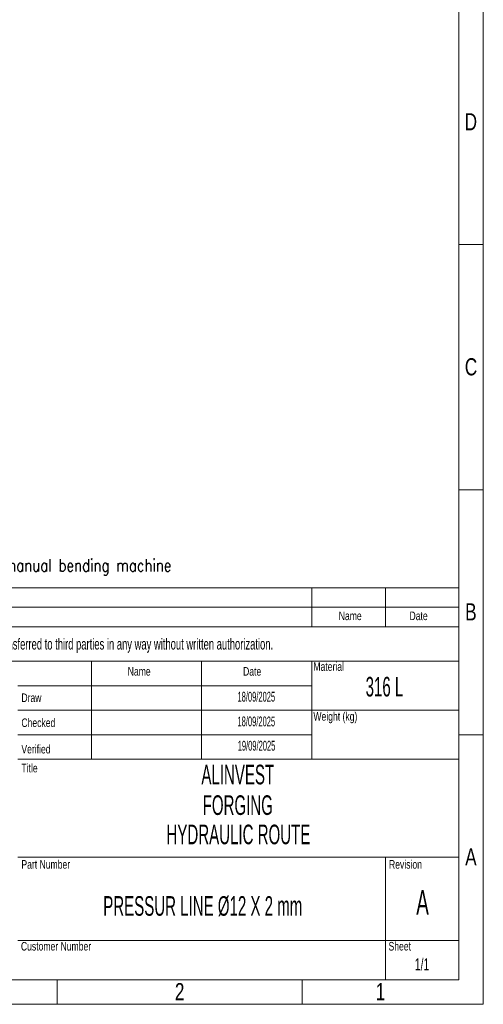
# Model space of a CAD drawing. Header units: millimetres. Extents: x 0 to 594, y 0 to 424.
# Tile 12 of 13: x 496 to 594, y 0 to 208. Entities that reach past the tile are written whole.
import ezdxf

# ---------------------------------------------------------------- set-up
doc = ezdxf.new("R2010")
doc.units = ezdxf.units.MM
doc.header["$LTSCALE"] = 0.25
doc.layers.add('SLD-0', color=179, linetype='Continuous')
doc.styles.add('AdskIsoMetric', font='romans.shx', dxfattribs={"width": 0.8, "height": 2.5})
doc.styles.add('SLDTEXTSTYLE1', font='TXT', dxfattribs={"width": 0.574367})
doc.styles.add('SLDTEXTSTYLE2', font='TXT', dxfattribs={"width": 0.638186})
doc.styles.add('SLDTEXTSTYLE3', font='TXT', dxfattribs={"width": 0.75})

# ---------------------------------------------------------------- blocks, each defined once
blk = doc.blocks.new('cajetin')
at = {"color": 7, "linetype": 'Continuous', "lineweight": 18}
for p, q in [((861, 615), (861, 0)), ((853.5, 607.5), (853.5, 7.5)), ((853.5, 232.5), (861, 232.5)), ((853.5, 157.5), (861, 157.5)), ((853.5, 82.5), (861, 82.5)), ((853.5, 7.5), (7.5, 7.5)), ((730.5, 7.5), (730.5, 0)), ((805.5, 7.5), (805.5, 0)), ((861, 0), (0, 0))]:
    blk.add_line(p, q, dxfattribs=at)
at = {"color": 7, "linetype": 'Continuous', "lineweight": 0, "char_height": 5.25, "attachment_point": 2, "style": 'SLDTEXTSTYLE3'}
for s, insert in [('D', (857.18, 272.74)), ('C', (857.23, 197.74)), ('B', (857.19, 122.74)), ('A', (857.2, 47.74)), ('2', (768.01, 6.49)), ('1', (829.51, 6.49))]:
    blk.add_mtext(s, dxfattribs=dict(at, insert=insert))

msp = doc.modelspace()

# ---------------------------------------------------------------- linework, layer by layer
at = {"color": 7, "linetype": 'Continuous', "lineweight": 18}
for p, q in [((402.554, 87.9617), (588.8258, 87.9617)), ((557.7805, 87.9617), (557.7805, 79.6829)), ((573.3031, 87.9617), (573.3031, 79.6829)), ((588.8258, 87.9617), (588.8258, 5.1742)), ((402.554, 83.8223), (588.8258, 83.8223)), ((402.554, 79.6829), (588.8258, 79.6829)), ((402.554, 72.439), (588.8258, 72.439)), ((511.2125, 72.439), (511.2125, 51.7422)), ((534.4965, 72.439), (534.4965, 51.7422)), ((557.7805, 72.439), (557.7805, 67.2648)), ((557.7805, 67.2648), (495.6899, 67.2648)), ((557.7805, 67.2648), (557.7805, 62.0906)), ((557.7805, 62.0906), (495.6899, 62.0906)), ((557.7805, 62.0906), (557.7805, 56.9164)), ((557.7805, 62.0906), (588.8258, 62.0906)), ((557.7805, 56.9164), (495.6899, 56.9164)), ((557.7805, 56.9164), (557.7805, 51.7422)), ((495.6899, 51.7422), (511.2125, 51.7422)), ((511.2125, 51.7422), (534.4965, 51.7422)), ((534.4965, 51.7422), (557.7805, 51.7422)), ((557.7805, 51.7422), (588.8258, 51.7422)), ((495.6899, 31.0453), (588.8258, 31.0453)), ((573.3031, 31.0453), (573.3031, 5.1742)), ((495.6899, 13.453), (588.8258, 13.453)), ((402.554, 5.1742), (588.8258, 5.1742))]:
    msp.add_line(p, q, dxfattribs=at)

# ---------------------------------------------------------------- block references
at = {"xscale": 0.689895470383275, "yscale": 0.689895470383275, "zscale": 0.689895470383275}
msp.add_blockref('cajetin', (0, 0), dxfattribs=at)

# ---------------------------------------------------------------- texts
at = {"insert": (406.1037, 93.9917), "char_height": 2.597254, "attachment_point": 1, "style": 'AdskIsoMetric'}
msp.add_mtext_dynamic_manual_height_columns('**The elbows will be manufactured from bent pipes using a manual bending machine', width=4135.891112, gutter_width=12.9863, heights=[0], dxfattribs=at)
at = {"color": 7, "linetype": 'Continuous', "lineweight": 0}
for s, insert, char_height, attachment_point, style in [('Name', (565.8754, 82.9285), 1.81098, 2, 'SLDTEXTSTYLE3'), ('Date', (580.3263, 82.9285), 1.81098, 2, 'SLDTEXTSTYLE3'), ('Name', (518.8753, 71.2092), 1.81098, 1, 'SLDTEXTSTYLE3'), ('Date', (543.248, 71.2092), 1.81098, 1, 'SLDTEXTSTYLE3'), ('Material', (558.1015, 72.2284), 1.81098, 1, 'SLDTEXTSTYLE3'), ('316 L', (573.1138, 69.1394), 4.13937, 2, 'SLDTEXTSTYLE1'), ('Draw', (496.4143, 65.6342), 1.81098, 1, 'SLDTEXTSTYLE3'), ('Checked', (496.4143, 60.3598), 1.81098, 1, 'SLDTEXTSTYLE3'), ('Weight (kg)', (558.1015, 61.7008), 1.810976, 1, 'SLDTEXTSTYLE3'), ('Verified', (496.4143, 54.7803), 1.81098, 1, 'SLDTEXTSTYLE3'), ('Title', (496.4143, 50.7841), 1.81098, 1, 'SLDTEXTSTYLE3'), ('ALINVEST', (542.1303, 50.5851), 4.13937, 2, 'SLDTEXTSTYLE1'), ('FORGING ', (542.1303, 44.1264), 4.13937, 2, 'SLDTEXTSTYLE1'), ('Part Number', (496.4143, 30.4499), 1.810976, 1, 'SLDTEXTSTYLE3'), ('Revision', (574.0731, 30.4499), 1.81098, 1, 'SLDTEXTSTYLE3'), ('Customer Number', (496.3135, 13.1674), 1.810976, 1, 'SLDTEXTSTYLE3'), ('Sheet', (573.9722, 13.1674), 1.81098, 1, 'SLDTEXTSTYLE3')]:
    msp.add_mtext(s, dxfattribs=dict(at, insert=insert, char_height=char_height, attachment_point=attachment_point, style=style))
at = {"layer": 'SLD-0', "color": 7, "attachment_point": 2}
for s, insert, char_height, style in [('This drawing is property of INSERTEC. Must not be copier or transferred to third parties in any way without written authorization.', (493.2748, 77.2414), 2.3283972, 'SLDTEXTSTYLE2'), ('18/09/2025', (546.0436, 65.9836), 2.06969, 'SLDTEXTSTYLE1'), ('18/09/2025', (546.0434, 60.7626), 2.06969, 'SLDTEXTSTYLE1'), ('19/09/2025', (546.0895, 55.6359), 2.06969, 'SLDTEXTSTYLE1'), ('HYDRAULIC ROUTE', (542.2636, 37.9372), 4.139373, 'SLDTEXTSTYLE1'), ('A', (581.1626, 24.1166), 5.1742, 'SLDTEXTSTYLE1'), ('1/1', (581.0594, 9.7296), 2.58711, 'SLDTEXTSTYLE2')]:
    msp.add_mtext(s, dxfattribs=dict(at, insert=insert, char_height=char_height, style=style))
at = {"layer": 'SLD-0', "color": 7, "insert": (534.7321, 22.8382), "char_height": 4.139373, "width": 92.013082, "attachment_point": 2, "style": 'SLDTEXTSTYLE1'}
msp.add_mtext('PRESSUR LINE Ø12 X 2 mm', dxfattribs=at)

doc.saveas('drawing.dxf')
